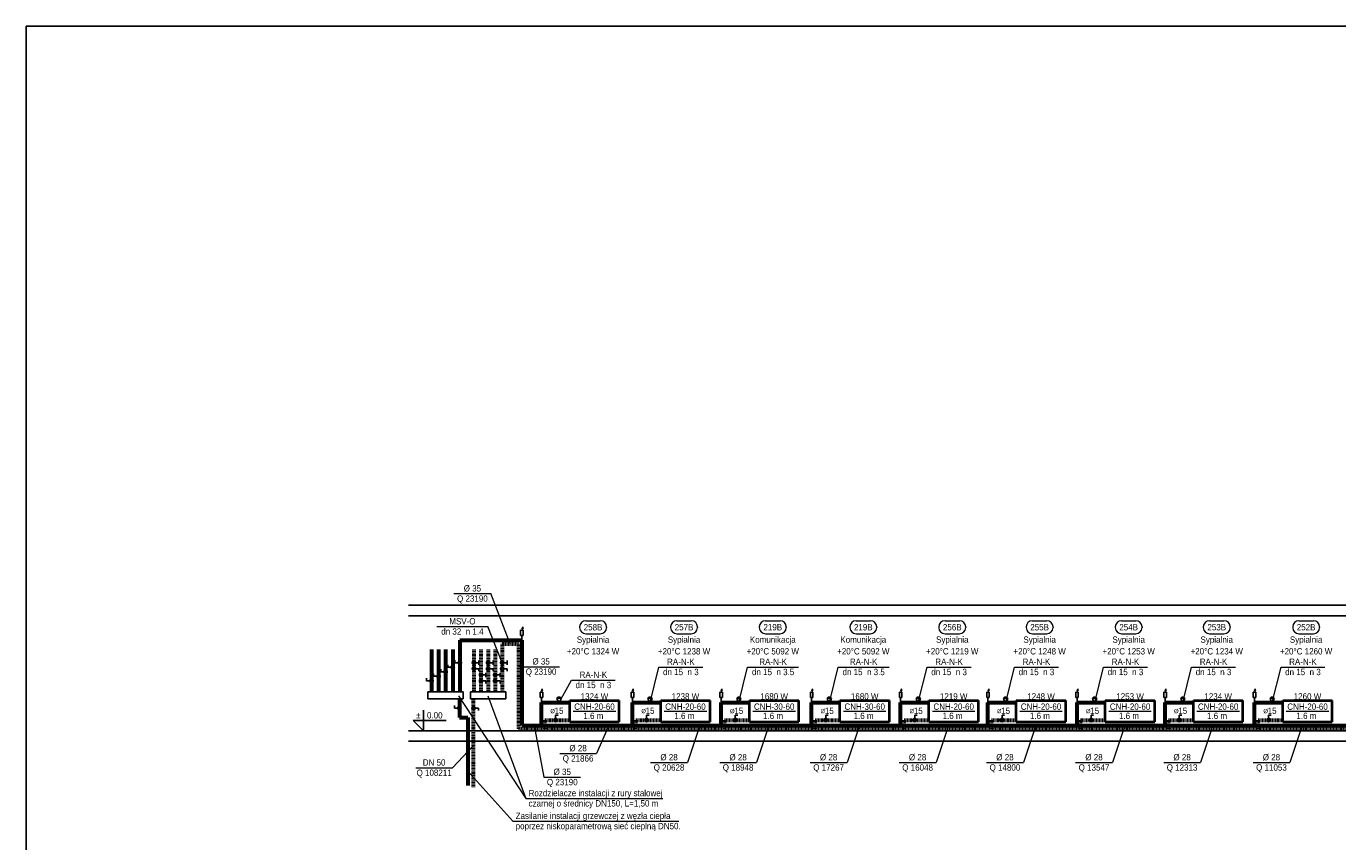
# Model space of a CAD drawing. Header units: millimetres. Extents: x -13172 to 86547, y 20 to 116183.
# Tile 14 of 52: x 13895 to 17603, y 48190 to 50496. Entities that reach past the tile are written whole.
import ezdxf
from ezdxf.enums import TextEntityAlignment as Align

# ---------------------------------------------------------------- set-up
doc = ezdxf.new("R2010")
doc.units = ezdxf.units.MM
doc.header["$LTSCALE"] = 0.7
doc.linetypes.add('CIEPLA', pattern=[5.7625, 3.175, -2.5875])
doc.layers.add('0000_NIEDRUK', color=3, linetype='Continuous', lineweight=25, plot=False)
for name, color, linetype, lineweight in [('____________co_rury_powrót', 5, 'CIEPLA', 60), ('____________co_rury_zasilanie', 1, 'Continuous', 60), ('ETYKIETY_ARMATURY', 7, 'Continuous', 18), ('ETYKIETY_GRZEJNIKOW', 7, 'Continuous', 18), ('ETYKIETY_POMIESZCZEN', 7, 'Continuous', 18), ('ETYKIETY_PRZEWODOW', 7, 'Continuous', 18), ('GRZEJNIKI', 1, 'Continuous', 40)]:
    doc.layers.add(name, color=color, linetype=linetype, lineweight=lineweight)
for name, color, linetype in [('ARMATURA', 7, 'Continuous'), ('RZEDNE', 7, 'Continuous'), ('STROPY', 7, 'Continuous')]:
    doc.layers.add(name, color=color, linetype=linetype)
doc.styles.add('arial', font='arial.ttf', dxfattribs={"width": 0.9})

msp = doc.modelspace()

# ---------------------------------------------------------------- linework, layer by layer
at = {"layer": '0000_NIEDRUK'}
msp.add_lwpolyline([(13895.384, 50496.156), (22729.504, 50496.156), (22729.504, 45688.685), (13895.384, 45688.685)], close=True, dxfattribs=at)
at = {"layer": '____________co_rury_powrót'}
for p, q in [((15161.091, 48733.428), (15161.091, 48614.174)), ((15181.091, 48733.428), (15181.091, 48614.174)), ((15201.091, 48733.428), (15201.091, 48614.174)), ((15221.091, 48733.428), (15221.091, 48614.174)), ((15241.091, 48749.711), (15286.903, 48749.711)), ((15241.091, 48749.711), (15241.091, 48614.174)), ((15286.903, 48749.711), (15286.903, 48509.174)), ((15160.139, 48344.174), (15160.139, 48594.174)), ((15286.903, 48509.174), (18162.745, 48509.174)), ((15361.91, 48534.174), (15431.91, 48534.174)), ((15361.91, 48509.174), (15361.91, 48534.174)), ((15619.15, 48534.174), (15689.15, 48534.174)), ((15619.15, 48509.174), (15619.15, 48534.174)), ((15869.987, 48534.174), (15939.987, 48534.174)), ((15869.987, 48509.174), (15869.987, 48534.174)), ((16125.947, 48534.174), (16195.947, 48534.174)), ((16125.947, 48509.174), (16125.947, 48534.174)), ((16377.516, 48534.174), (16447.516, 48534.174)), ((16377.516, 48509.174), (16377.516, 48534.174)), ((16624.464, 48534.174), (16694.464, 48534.174)), ((16624.464, 48509.174), (16624.464, 48534.174)), ((16876.216, 48534.174), (16946.216, 48534.174)), ((16876.216, 48509.174), (16876.216, 48534.174)), ((17125.223, 48534.174), (17195.223, 48534.174)), ((17125.223, 48509.174), (17125.223, 48534.174)), ((17377.89, 48534.174), (17447.89, 48534.174)), ((17377.89, 48509.174), (17377.89, 48534.174))]:
    msp.add_line(p, q, dxfattribs=at)
at = {"layer": '____________co_rury_zasilanie'}
for p, q in [((15041.091, 48733.428), (15041.091, 48614.174)), ((15061.091, 48733.428), (15061.091, 48614.174)), ((15081.091, 48733.428), (15081.091, 48614.174)), ((15101.091, 48733.428), (15101.091, 48614.174)), ((15121.091, 48759.711), (15296.903, 48759.711)), ((15121.091, 48759.711), (15121.091, 48614.174)), ((15296.903, 48759.711), (15296.903, 48519.174)), ((15119.971, 48594.174), (15119.971, 48541.902)), ((15351.91, 48519.174), (15351.91, 48584.174)), ((15351.91, 48584.174), (15431.91, 48584.174)), ((15609.15, 48519.174), (15609.15, 48584.174)), ((15609.15, 48584.174), (15689.15, 48584.174)), ((15859.987, 48519.174), (15859.987, 48584.174)), ((15859.987, 48584.174), (15939.987, 48584.174)), ((16115.947, 48519.174), (16115.947, 48584.174)), ((16115.947, 48584.174), (16195.947, 48584.174)), ((16367.516, 48519.174), (16367.516, 48584.174)), ((16367.516, 48584.174), (16447.516, 48584.174)), ((16614.464, 48519.174), (16614.464, 48584.174)), ((16614.464, 48584.174), (16694.464, 48584.174)), ((16866.216, 48519.174), (16866.216, 48584.174)), ((16866.216, 48584.174), (16946.216, 48584.174)), ((17115.223, 48519.174), (17115.223, 48584.174)), ((17115.223, 48584.174), (17195.223, 48584.174)), ((17367.89, 48519.174), (17367.89, 48584.174)), ((17367.89, 48584.174), (17447.89, 48584.174)), ((15119.971, 48541.902), (15143.985, 48541.902)), ((15143.985, 48541.902), (15143.985, 48349.174)), ((15296.903, 48519.174), (18152.745, 48519.174))]:
    msp.add_line(p, q, dxfattribs=at)
at = {"layer": 'ARMATURA', "lineweight": 18}
for p, q in [((15297.012, 48792.532), (15299.071, 48797.586)), ((15301.13, 48792.532), (15299.071, 48797.586)), ((15299.071, 48788.671), (15299.071, 48794.288)), ((15352.018, 48616.995), (15354.077, 48622.049)), ((15356.136, 48616.995), (15354.077, 48622.049)), ((15354.077, 48613.134), (15354.077, 48618.752)), ((15609.259, 48616.995), (15611.318, 48622.049)), ((15613.377, 48616.995), (15611.318, 48622.049)), ((15611.318, 48613.134), (15611.318, 48618.752)), ((15860.096, 48616.995), (15862.155, 48622.049)), ((15864.214, 48616.995), (15862.155, 48622.049)), ((15862.155, 48613.134), (15862.155, 48618.752)), ((16116.055, 48616.995), (16118.114, 48622.049)), ((16120.174, 48616.995), (16118.114, 48622.049)), ((16118.114, 48613.134), (16118.114, 48618.752)), ((16367.624, 48616.995), (16369.683, 48622.049)), ((16371.742, 48616.995), (16369.683, 48622.049)), ((16369.683, 48613.134), (16369.683, 48618.752)), ((16614.573, 48616.995), (16616.632, 48622.049)), ((16618.691, 48616.995), (16616.632, 48622.049)), ((16616.632, 48613.134), (16616.632, 48618.752)), ((16866.324, 48616.995), (16868.383, 48622.049)), ((16870.443, 48616.995), (16868.383, 48622.049)), ((16868.383, 48613.134), (16868.383, 48618.752)), ((17115.332, 48616.995), (17117.391, 48622.049)), ((17119.45, 48616.995), (17117.391, 48622.049)), ((17117.391, 48613.134), (17117.391, 48618.752)), ((17367.998, 48616.995), (17370.057, 48622.049)), ((17372.116, 48616.995), (17370.057, 48622.049)), ((17370.057, 48613.134), (17370.057, 48618.752))]:
    msp.add_line(p, q, dxfattribs=at)
at = {"layer": 'ARMATURA'}
for p, q in [((15293.251, 48788.671), (15300.556, 48788.671)), ((15293.251, 48773.385), (15293.251, 48788.671)), ((15300.556, 48773.385), (15293.251, 48773.385)), ((15296.903, 48759.711), (15296.903, 48773.385)), ((15300.556, 48773.385), (15300.556, 48788.671)), ((15087.091, 48690.515), (15087.091, 48683.515)), ((15107.091, 48703.264), (15107.091, 48696.264)), ((15107.091, 48696.264), (15114.091, 48696.264)), ((15175.091, 48696.264), (15168.091, 48696.264)), ((15175.091, 48702.264), (15175.091, 48690.264)), ((15215.091, 48696.264), (15208.091, 48696.264)), ((15215.091, 48702.264), (15215.091, 48690.264)), ((15255.091, 48696.264), (15248.091, 48696.264)), ((15255.091, 48702.264), (15255.091, 48690.264)), ((15027.091, 48652.269), (15027.091, 48645.269)), ((15047.091, 48665.018), (15047.091, 48658.018)), ((15047.091, 48658.018), (15054.091, 48658.018)), ((15067.091, 48677.766), (15067.091, 48670.766)), ((15067.091, 48670.766), (15074.091, 48670.766)), ((15087.091, 48683.515), (15094.091, 48683.515)), ((15175.091, 48679.167), (15168.091, 48679.167)), ((15175.091, 48672.167), (15175.091, 48679.167)), ((15195.091, 48661.848), (15188.091, 48661.848)), ((15195.091, 48667.848), (15195.091, 48655.848)), ((15215.091, 48679.167), (15208.091, 48679.167)), ((15215.091, 48672.167), (15215.091, 48679.167)), ((15235.091, 48661.848), (15228.091, 48661.848)), ((15235.091, 48667.848), (15235.091, 48655.848)), ((15255.091, 48679.167), (15248.091, 48679.167)), ((15255.091, 48672.167), (15255.091, 48679.167)), ((15027.091, 48645.269), (15034.091, 48645.269)), ((15031.091, 48614.174), (15131.091, 48614.174)), ((15031.091, 48614.174), (15031.091, 48594.174)), ((15131.091, 48614.174), (15131.091, 48594.174)), ((15151.091, 48614.174), (15251.091, 48614.174)), ((15151.091, 48614.174), (15151.091, 48594.174)), ((15195.091, 48644.751), (15188.091, 48644.751)), ((15195.091, 48637.751), (15195.091, 48644.751)), ((15235.091, 48644.751), (15228.091, 48644.751)), ((15235.091, 48637.751), (15235.091, 48644.751)), ((15251.091, 48614.174), (15251.091, 48594.174)), ((15348.258, 48613.134), (15355.562, 48613.134)), ((15348.258, 48597.848), (15348.258, 48613.134)), ((15355.562, 48597.848), (15355.562, 48613.134)), ((15605.498, 48613.134), (15612.803, 48613.134)), ((15605.498, 48597.848), (15605.498, 48613.134)), ((15612.803, 48597.848), (15612.803, 48613.134)), ((15856.335, 48613.134), (15863.639, 48613.134)), ((15856.335, 48597.848), (15856.335, 48613.134)), ((15863.639, 48597.848), (15863.639, 48613.134)), ((16112.295, 48613.134), (16119.599, 48613.134)), ((16112.295, 48597.848), (16112.295, 48613.134)), ((16119.599, 48597.848), (16119.599, 48613.134)), ((16363.863, 48613.134), (16371.168, 48613.134)), ((16363.863, 48597.848), (16363.863, 48613.134)), ((16371.168, 48597.848), (16371.168, 48613.134)), ((16610.812, 48613.134), (16618.117, 48613.134)), ((16610.812, 48597.848), (16610.812, 48613.134)), ((16618.117, 48597.848), (16618.117, 48613.134)), ((16862.564, 48613.134), (16869.868, 48613.134)), ((16862.564, 48597.848), (16862.564, 48613.134)), ((16869.868, 48597.848), (16869.868, 48613.134)), ((17111.571, 48613.134), (17118.875, 48613.134)), ((17111.571, 48597.848), (17111.571, 48613.134)), ((17118.875, 48597.848), (17118.875, 48613.134)), ((17364.237, 48613.134), (17371.542, 48613.134)), ((17364.237, 48597.848), (17364.237, 48613.134)), ((17371.542, 48597.848), (17371.542, 48613.134)), ((15031.091, 48594.174), (15131.091, 48594.174)), ((15105.971, 48575.038), (15105.971, 48568.038)), ((15151.091, 48594.174), (15251.091, 48594.174)), ((15355.562, 48597.848), (15348.258, 48597.848)), ((15351.91, 48584.174), (15351.91, 48597.848)), ((15398.91, 48599.174), (15395.91, 48596.174)), ((15395.91, 48596.174), (15407.91, 48596.174)), ((15395.91, 48596.174), (15398.91, 48586.174)), ((15404.91, 48599.174), (15398.91, 48599.174)), ((15407.91, 48596.174), (15404.91, 48599.174)), ((15407.91, 48596.174), (15404.91, 48586.174)), ((15612.803, 48597.848), (15605.498, 48597.848)), ((15609.15, 48584.174), (15609.15, 48597.848)), ((15656.15, 48599.174), (15653.15, 48596.174)), ((15653.15, 48596.174), (15665.15, 48596.174)), ((15653.15, 48596.174), (15656.15, 48586.174)), ((15662.15, 48599.174), (15656.15, 48599.174)), ((15665.15, 48596.174), (15662.15, 48599.174)), ((15665.15, 48596.174), (15662.15, 48586.174)), ((15863.639, 48597.848), (15856.335, 48597.848)), ((15859.987, 48584.174), (15859.987, 48597.848)), ((15906.987, 48599.174), (15903.987, 48596.174)), ((15903.987, 48596.174), (15915.987, 48596.174)), ((15903.987, 48596.174), (15906.987, 48586.174)), ((15912.987, 48599.174), (15906.987, 48599.174)), ((15915.987, 48596.174), (15912.987, 48599.174)), ((15915.987, 48596.174), (15912.987, 48586.174)), ((16119.599, 48597.848), (16112.295, 48597.848)), ((16115.947, 48584.174), (16115.947, 48597.848)), ((16162.947, 48599.174), (16159.947, 48596.174)), ((16159.947, 48596.174), (16171.947, 48596.174)), ((16159.947, 48596.174), (16162.947, 48586.174)), ((16168.947, 48599.174), (16162.947, 48599.174)), ((16171.947, 48596.174), (16168.947, 48599.174)), ((16171.947, 48596.174), (16168.947, 48586.174)), ((16371.168, 48597.848), (16363.863, 48597.848)), ((16367.516, 48584.174), (16367.516, 48597.848)), ((16414.516, 48599.174), (16411.516, 48596.174)), ((16411.516, 48596.174), (16423.516, 48596.174)), ((16411.516, 48596.174), (16414.516, 48586.174)), ((16420.516, 48599.174), (16414.516, 48599.174)), ((16423.516, 48596.174), (16420.516, 48599.174)), ((16423.516, 48596.174), (16420.516, 48586.174)), ((16618.117, 48597.848), (16610.812, 48597.848)), ((16614.464, 48584.174), (16614.464, 48597.848)), ((16661.464, 48599.174), (16658.464, 48596.174)), ((16658.464, 48596.174), (16670.464, 48596.174)), ((16658.464, 48596.174), (16661.464, 48586.174)), ((16667.464, 48599.174), (16661.464, 48599.174)), ((16670.464, 48596.174), (16667.464, 48599.174)), ((16670.464, 48596.174), (16667.464, 48586.174)), ((16869.868, 48597.848), (16862.564, 48597.848)), ((16866.216, 48584.174), (16866.216, 48597.848)), ((16913.216, 48599.174), (16910.216, 48596.174)), ((16910.216, 48596.174), (16922.216, 48596.174)), ((16910.216, 48596.174), (16913.216, 48586.174)), ((16919.216, 48599.174), (16913.216, 48599.174)), ((16922.216, 48596.174), (16919.216, 48599.174)), ((16922.216, 48596.174), (16919.216, 48586.174)), ((17118.875, 48597.848), (17111.571, 48597.848)), ((17115.223, 48584.174), (17115.223, 48597.848)), ((17162.223, 48599.174), (17159.223, 48596.174)), ((17159.223, 48596.174), (17171.223, 48596.174)), ((17159.223, 48596.174), (17162.223, 48586.174)), ((17168.223, 48599.174), (17162.223, 48599.174)), ((17171.223, 48596.174), (17168.223, 48599.174)), ((17171.223, 48596.174), (17168.223, 48586.174)), ((17371.542, 48597.848), (17364.237, 48597.848)), ((17367.89, 48584.174), (17367.89, 48597.848)), ((17414.89, 48599.174), (17411.89, 48596.174)), ((17411.89, 48596.174), (17423.89, 48596.174)), ((17411.89, 48596.174), (17414.89, 48586.174)), ((17420.89, 48599.174), (17414.89, 48599.174)), ((17423.89, 48596.174), (17420.89, 48599.174)), ((17423.89, 48596.174), (17420.89, 48586.174)), ((15105.971, 48568.038), (15112.971, 48568.038)), ((15174.139, 48568.038), (15167.139, 48568.038)), ((15174.139, 48561.038), (15174.139, 48568.038)), ((15398.91, 48548.174), (15391.91, 48548.174)), ((15391.91, 48548.174), (15391.91, 48541.174)), ((15656.15, 48548.174), (15649.15, 48548.174)), ((15649.15, 48548.174), (15649.15, 48541.174)), ((15906.987, 48548.174), (15899.987, 48548.174)), ((15899.987, 48548.174), (15899.987, 48541.174)), ((16162.947, 48548.174), (16155.947, 48548.174)), ((16155.947, 48548.174), (16155.947, 48541.174)), ((16414.516, 48548.174), (16407.516, 48548.174)), ((16407.516, 48548.174), (16407.516, 48541.174)), ((16661.464, 48548.174), (16654.464, 48548.174)), ((16654.464, 48548.174), (16654.464, 48541.174)), ((16913.216, 48548.174), (16906.216, 48548.174)), ((16906.216, 48548.174), (16906.216, 48541.174)), ((17162.223, 48548.174), (17155.223, 48548.174)), ((17155.223, 48548.174), (17155.223, 48541.174)), ((17414.89, 48548.174), (17407.89, 48548.174)), ((17407.89, 48548.174), (17407.89, 48541.174))]:
    msp.add_line(p, q, dxfattribs=at)
for points, const_width in [([(15101.091, 48680.015, 1), (15101.091, 48687.015, 1)], 7), ([(15121.091, 48692.764, 1), (15121.091, 48699.764, 1)], 7), ([(15161.091, 48699.764, 1), (15161.091, 48692.764, 1)], 7), ([(15161.091, 48682.667, 1), (15161.091, 48675.667, 1)], 7), ([(15201.091, 48699.764, 1), (15201.091, 48692.764, 1)], 7), ([(15201.091, 48682.667, 1), (15201.091, 48675.667, 1)], 7), ([(15241.091, 48699.764, 1), (15241.091, 48692.764, 1)], 7), ([(15241.091, 48682.667, 1), (15241.091, 48675.667, 1)], 7), ([(15041.091, 48641.769, 1), (15041.091, 48648.769, 1)], 7), ([(15061.091, 48654.518, 1), (15061.091, 48661.518, 1)], 7), ([(15081.091, 48667.266, 1), (15081.091, 48674.266, 1)], 7), ([(15181.091, 48665.348, 1), (15181.091, 48658.348, 1)], 7), ([(15181.091, 48648.251, 1), (15181.091, 48641.251, 1)], 7), ([(15221.091, 48665.348, 1), (15221.091, 48658.348, 1)], 7), ([(15221.091, 48648.251, 1), (15221.091, 48641.251, 1)], 7), ([(15119.971, 48564.538, 1), (15119.971, 48571.538, 1)], 7), ([(15160.139, 48571.538, 1), (15160.139, 48564.538, 1)], 7), ([(15398.91, 48584.174, 1), (15404.91, 48584.174, 1)], 6), ([(15656.15, 48584.174, 1), (15662.15, 48584.174, 1)], 6), ([(15906.987, 48584.174, 1), (15912.987, 48584.174, 1)], 6), ([(16162.947, 48584.174, 1), (16168.947, 48584.174, 1)], 6), ([(16414.516, 48584.174, 1), (16420.516, 48584.174, 1)], 6), ([(16661.464, 48584.174, 1), (16667.464, 48584.174, 1)], 6), ([(16913.216, 48584.174, 1), (16919.216, 48584.174, 1)], 6), ([(17162.223, 48584.174, 1), (17168.223, 48584.174, 1)], 6), ([(17414.89, 48584.174, 1), (17420.89, 48584.174, 1)], 6), ([(15388.41, 48534.174, 1), (15395.41, 48534.174, 1)], 7), ([(15645.65, 48534.174, 1), (15652.65, 48534.174, 1)], 7), ([(15896.487, 48534.174, 1), (15903.487, 48534.174, 1)], 7), ([(16152.447, 48534.174, 1), (16159.447, 48534.174, 1)], 7), ([(16404.016, 48534.174, 1), (16411.016, 48534.174, 1)], 7), ([(16650.964, 48534.174, 1), (16657.964, 48534.174, 1)], 7), ([(16902.716, 48534.174, 1), (16909.716, 48534.174, 1)], 7), ([(17151.723, 48534.174, 1), (17158.723, 48534.174, 1)], 7), ([(17404.39, 48534.174, 1), (17411.39, 48534.174, 1)], 7)]:
    msp.add_lwpolyline(points, format="xyb", close=True, dxfattribs=dict(at, const_width=const_width))
at = {"layer": 'ETYKIETY_ARMATURY'}
for p, q in [((15056.556, 48798.564), (15200.556, 48798.564)), ((15241.091, 48696.264), (15200.556, 48798.564)), ((15659.15, 48584.174), (15684.15, 48684.174)), ((15684.15, 48684.174), (15808.15, 48684.174)), ((15909.987, 48584.174), (15934.987, 48684.174)), ((15934.987, 48684.174), (16078.987, 48684.174)), ((16165.947, 48584.174), (16190.947, 48684.174)), ((16190.947, 48684.174), (16334.947, 48684.174)), ((16417.516, 48584.174), (16442.516, 48684.174)), ((16442.516, 48684.174), (16566.516, 48684.174)), ((16664.464, 48584.174), (16689.464, 48684.174)), ((16689.464, 48684.174), (16813.464, 48684.174)), ((16916.216, 48584.174), (16941.216, 48684.174)), ((16941.216, 48684.174), (17065.216, 48684.174)), ((17165.223, 48584.174), (17190.223, 48684.174)), ((17190.223, 48684.174), (17314.223, 48684.174)), ((17417.89, 48584.174), (17442.89, 48684.174)), ((17442.89, 48684.174), (17566.89, 48684.174)), ((15401.91, 48584.174), (15436.857, 48647.419)), ((15436.857, 48647.419), (15560.857, 48647.419))]:
    msp.add_line(p, q, dxfattribs=at)
at = {"layer": 'ETYKIETY_POMIESZCZEN'}
for p, q in [((15459.91, 48797.674), (15459.91, 48795.674)), ((15477.41, 48815.174), (15518.41, 48815.174)), ((15535.91, 48797.674), (15535.91, 48795.674)), ((15717.15, 48797.674), (15717.15, 48795.674)), ((15734.65, 48815.174), (15775.65, 48815.174)), ((15793.15, 48797.674), (15793.15, 48795.674)), ((15967.987, 48797.674), (15967.987, 48795.674)), ((15985.487, 48815.174), (16026.487, 48815.174)), ((16043.987, 48797.674), (16043.987, 48795.674)), ((16223.947, 48797.674), (16223.947, 48795.674)), ((16241.447, 48815.174), (16282.447, 48815.174)), ((16299.947, 48797.674), (16299.947, 48795.674)), ((16475.516, 48797.674), (16475.516, 48795.674)), ((16493.016, 48815.174), (16534.016, 48815.174)), ((16551.516, 48797.674), (16551.516, 48795.674)), ((16722.464, 48797.674), (16722.464, 48795.674)), ((16739.964, 48815.174), (16780.964, 48815.174)), ((16798.464, 48797.674), (16798.464, 48795.674)), ((16974.216, 48797.674), (16974.216, 48795.674)), ((16991.716, 48815.174), (17032.716, 48815.174)), ((17050.216, 48797.674), (17050.216, 48795.674)), ((17223.223, 48797.674), (17223.223, 48795.674)), ((17240.723, 48815.174), (17281.723, 48815.174)), ((17299.223, 48797.674), (17299.223, 48795.674)), ((17475.89, 48797.674), (17475.89, 48795.674)), ((17493.39, 48815.174), (17534.39, 48815.174)), ((17551.89, 48797.674), (17551.89, 48795.674)), ((15477.41, 48778.174), (15518.41, 48778.174)), ((15734.65, 48778.174), (15775.65, 48778.174)), ((15985.487, 48778.174), (16026.487, 48778.174)), ((16241.447, 48778.174), (16282.447, 48778.174)), ((16493.016, 48778.174), (16534.016, 48778.174)), ((16739.964, 48778.174), (16780.964, 48778.174)), ((16991.716, 48778.174), (17032.716, 48778.174)), ((17240.723, 48778.174), (17281.723, 48778.174)), ((17493.39, 48778.174), (17534.39, 48778.174))]:
    msp.add_line(p, q, dxfattribs=at)
for centre, start, end in [((15477.41, 48797.674), 90, 180), ((15518.41, 48797.674), 0, 90), ((15734.65, 48797.674), 90, 180), ((15775.65, 48797.674), 0, 90), ((15985.487, 48797.674), 90, 180), ((16026.487, 48797.674), 0, 90), ((16241.447, 48797.674), 90, 180), ((16282.447, 48797.674), 0, 90), ((16493.016, 48797.674), 90, 180), ((16534.016, 48797.674), 0, 90), ((16739.964, 48797.674), 90, 180), ((16780.964, 48797.674), 0, 90), ((16991.716, 48797.674), 90, 180), ((17032.716, 48797.674), 0, 90), ((17240.723, 48797.674), 90, 180), ((17281.723, 48797.674), 0, 90), ((17493.39, 48797.674), 90, 180), ((17534.39, 48797.674), 0, 90), ((15477.41, 48795.674), 180, 270), ((15518.41, 48795.674), 270, 0), ((15734.65, 48795.674), 180, 270), ((15775.65, 48795.674), 270, 0), ((15985.487, 48795.674), 180, 270), ((16026.487, 48795.674), 270, 0), ((16241.447, 48795.674), 180, 270), ((16282.447, 48795.674), 270, 0), ((16493.016, 48795.674), 180, 270), ((16534.016, 48795.674), 270, 0), ((16739.964, 48795.674), 180, 270), ((16780.964, 48795.674), 270, 0), ((16991.716, 48795.674), 180, 270), ((17032.716, 48795.674), 270, 0), ((17240.723, 48795.674), 180, 270), ((17281.723, 48795.674), 270, 0), ((17493.39, 48795.674), 180, 270), ((17534.39, 48795.674), 270, 0)]:
    msp.add_arc(centre, 17.5, start, end, dxfattribs=at)
at = {"layer": 'ETYKIETY_PRZEWODOW'}
for p, q in [((15104.768, 48891.672), (15208.768, 48891.672)), ((15263.997, 48749.711), (15208.768, 48891.672)), ((15286.903, 48685.126), (15403.048, 48685.126)), ((15117.113, 48602.879), (15307.637, 48312.869)), ((15200.59, 48602.879), (15307.637, 48312.869)), ((15331.796, 48519.174), (15358.867, 48372.881)), ((15542.531, 48519.174), (15507.531, 48439.789)), ((15799.771, 48519.174), (15764.771, 48414.174)), ((15994.987, 48519.174), (15959.987, 48414.174)), ((16250.947, 48519.174), (16215.947, 48414.174)), ((16502.516, 48519.174), (16467.516, 48414.174)), ((16749.464, 48519.174), (16714.464, 48414.174)), ((17001.216, 48519.174), (16966.216, 48414.174)), ((17250.223, 48519.174), (17215.223, 48414.174)), ((17502.89, 48519.174), (17467.89, 48414.174)), ((15160.139, 48462.063), (15100.639, 48399.289)), ((15403.531, 48439.789), (15507.531, 48439.789)), ((14996.639, 48399.289), (15100.639, 48399.289)), ((15143.985, 48389.879), (15271.045, 48248.649)), ((15660.771, 48414.174), (15764.771, 48414.174)), ((15855.987, 48414.174), (15959.987, 48414.174)), ((16111.947, 48414.174), (16215.947, 48414.174)), ((16363.516, 48414.174), (16467.516, 48414.174)), ((16610.464, 48414.174), (16714.464, 48414.174)), ((16862.216, 48414.174), (16966.216, 48414.174)), ((17111.223, 48414.174), (17215.223, 48414.174)), ((17363.89, 48414.174), (17467.89, 48414.174)), ((15358.867, 48372.881), (15462.867, 48372.881)), ((15307.637, 48312.869), (15695.163, 48312.869)), ((15271.045, 48248.649), (15740.852, 48248.649))]:
    msp.add_line(p, q, dxfattribs=at)
at = {"layer": 'GRZEJNIKI'}
for p, q in [((15431.91, 48589.174), (15571.91, 48589.174)), ((15431.91, 48529.174), (15431.91, 48589.174)), ((15431.91, 48589.174), (15571.91, 48589.174)), ((15431.91, 48529.174), (15431.91, 48589.174)), ((15571.91, 48529.174), (15571.91, 48589.174)), ((15571.91, 48529.174), (15571.91, 48589.174)), ((15689.15, 48589.174), (15829.15, 48589.174)), ((15689.15, 48529.174), (15689.15, 48589.174)), ((15689.15, 48589.174), (15829.15, 48589.174)), ((15689.15, 48529.174), (15689.15, 48589.174)), ((15829.15, 48529.174), (15829.15, 48589.174)), ((15829.15, 48529.174), (15829.15, 48589.174)), ((15939.987, 48589.174), (16079.987, 48589.174)), ((15939.987, 48529.174), (15939.987, 48589.174)), ((15939.987, 48589.174), (16079.987, 48589.174)), ((15939.987, 48529.174), (15939.987, 48589.174)), ((16079.987, 48529.174), (16079.987, 48589.174)), ((16079.987, 48529.174), (16079.987, 48589.174)), ((16195.947, 48589.174), (16335.947, 48589.174)), ((16195.947, 48529.174), (16195.947, 48589.174)), ((16195.947, 48589.174), (16335.947, 48589.174)), ((16195.947, 48529.174), (16195.947, 48589.174)), ((16335.947, 48529.174), (16335.947, 48589.174)), ((16335.947, 48529.174), (16335.947, 48589.174)), ((16447.516, 48589.174), (16587.516, 48589.174)), ((16447.516, 48529.174), (16447.516, 48589.174)), ((16447.516, 48589.174), (16587.516, 48589.174)), ((16447.516, 48529.174), (16447.516, 48589.174)), ((16587.516, 48529.174), (16587.516, 48589.174)), ((16587.516, 48529.174), (16587.516, 48589.174)), ((16694.464, 48589.174), (16834.464, 48589.174)), ((16694.464, 48529.174), (16694.464, 48589.174)), ((16694.464, 48589.174), (16834.464, 48589.174)), ((16694.464, 48529.174), (16694.464, 48589.174)), ((16834.464, 48529.174), (16834.464, 48589.174)), ((16834.464, 48529.174), (16834.464, 48589.174)), ((16946.216, 48589.174), (17086.216, 48589.174)), ((16946.216, 48529.174), (16946.216, 48589.174)), ((16946.216, 48589.174), (17086.216, 48589.174)), ((16946.216, 48529.174), (16946.216, 48589.174)), ((17086.216, 48529.174), (17086.216, 48589.174)), ((17086.216, 48529.174), (17086.216, 48589.174)), ((17195.223, 48589.174), (17335.223, 48589.174)), ((17195.223, 48529.174), (17195.223, 48589.174)), ((17195.223, 48589.174), (17335.223, 48589.174)), ((17195.223, 48529.174), (17195.223, 48589.174)), ((17335.223, 48529.174), (17335.223, 48589.174)), ((17335.223, 48529.174), (17335.223, 48589.174)), ((17447.89, 48589.174), (17587.89, 48589.174)), ((17447.89, 48529.174), (17447.89, 48589.174)), ((17447.89, 48589.174), (17587.89, 48589.174)), ((17447.89, 48529.174), (17447.89, 48589.174)), ((17587.89, 48529.174), (17587.89, 48589.174)), ((17587.89, 48529.174), (17587.89, 48589.174)), ((15431.91, 48529.174), (15571.91, 48529.174)), ((15431.91, 48529.174), (15571.91, 48529.174)), ((15689.15, 48529.174), (15829.15, 48529.174)), ((15689.15, 48529.174), (15829.15, 48529.174)), ((15939.987, 48529.174), (16079.987, 48529.174)), ((15939.987, 48529.174), (16079.987, 48529.174)), ((16195.947, 48529.174), (16335.947, 48529.174)), ((16195.947, 48529.174), (16335.947, 48529.174)), ((16447.516, 48529.174), (16587.516, 48529.174)), ((16447.516, 48529.174), (16587.516, 48529.174)), ((16694.464, 48529.174), (16834.464, 48529.174)), ((16694.464, 48529.174), (16834.464, 48529.174)), ((16946.216, 48529.174), (17086.216, 48529.174)), ((16946.216, 48529.174), (17086.216, 48529.174)), ((17195.223, 48529.174), (17335.223, 48529.174)), ((17195.223, 48529.174), (17335.223, 48529.174)), ((17447.89, 48529.174), (17587.89, 48529.174)), ((17447.89, 48529.174), (17587.89, 48529.174))]:
    msp.add_line(p, q, dxfattribs=at)
at = {"layer": 'GRZEJNIKI', "color": 7, "lineweight": 18}
for p, q in [((15441.91, 48559.174), (15561.91, 48559.174)), ((15699.15, 48559.174), (15819.15, 48559.174)), ((15949.987, 48559.174), (16069.987, 48559.174)), ((16205.947, 48559.174), (16325.947, 48559.174)), ((16457.516, 48559.174), (16577.516, 48559.174)), ((16704.464, 48559.174), (16824.464, 48559.174)), ((16956.216, 48559.174), (17076.216, 48559.174)), ((17205.223, 48559.174), (17325.223, 48559.174)), ((17457.89, 48559.174), (17577.89, 48559.174))]:
    msp.add_line(p, q, dxfattribs=at)
at = {"layer": 'RZEDNE'}
for p, q in [((15018.45, 48562.174), (15018.45, 48504.174)), ((15018.45, 48504.174), (14989.45, 48533.174)), ((14989.45, 48533.174), (15082.45, 48533.174))]:
    msp.add_line(p, q, dxfattribs=at)
at = {"layer": 'STROPY'}
for p, q in [((21739.254, 48859.174), (14975.975, 48859.174)), ((21739.254, 48829.174), (14975.975, 48829.174)), ((21739.254, 48504.174), (14975.975, 48504.174)), ((21739.254, 48474.174), (14975.975, 48474.174))]:
    msp.add_line(p, q, dxfattribs=at)

# ---------------------------------------------------------------- texts
at = {"layer": 'ETYKIETY_ARMATURY', "style": 'arial', "width": 0.9}
for s, p in [('MSV-O', (15128.556, 48813.564)), ('dn 32  n 1.4', (15128.556, 48784.564)), ('RA-N-K', (15746.15, 48699.174)), ('RA-N-K', (16006.987, 48699.174)), ('RA-N-K', (16262.947, 48699.174)), ('RA-N-K', (16504.516, 48699.174)), ('RA-N-K', (16751.464, 48699.174)), ('RA-N-K', (17003.216, 48699.174)), ('RA-N-K', (17252.223, 48699.174)), ('RA-N-K', (17504.89, 48699.174)), ('RA-N-K', (15498.857, 48662.419)), ('dn 15  n 3', (15746.15, 48670.174)), ('dn 15  n 3.5', (16006.987, 48670.174)), ('dn 15  n 3.5', (16262.947, 48670.174)), ('dn 15  n 3', (16504.516, 48670.174)), ('dn 15  n 3', (16751.464, 48670.174)), ('dn 15  n 3', (17003.216, 48670.174)), ('dn 15  n 3', (17252.223, 48670.174)), ('dn 15  n 3', (17504.89, 48670.174)), ('dn 15  n 3', (15498.857, 48633.419))]:
    msp.add_text(s, height=18, dxfattribs=at).set_placement(p, align=Align.MIDDLE_CENTER)
at = {"layer": 'ETYKIETY_GRZEJNIKOW', "style": 'arial', "width": 0.9}
for s, p in [('CNH-20-60', (15501.91, 48572.174)), ('1324 W', (15501.91, 48601.174)), ('CNH-20-60', (15759.15, 48572.174)), ('1238 W', (15759.15, 48601.174)), ('CNH-30-60', (16009.987, 48572.174)), ('1680 W', (16009.987, 48601.174)), ('CNH-30-60', (16265.947, 48572.174)), ('1680 W', (16265.947, 48601.174)), ('CNH-20-60', (16517.516, 48572.174)), ('1219 W', (16517.516, 48601.174)), ('CNH-20-60', (16764.464, 48572.174)), ('1248 W', (16764.464, 48601.174)), ('CNH-20-60', (17016.216, 48572.174)), ('1253 W', (17016.216, 48601.174)), ('CNH-20-60', (17265.223, 48572.174)), ('1234 W', (17265.223, 48601.174)), ('CNH-20-60', (17517.89, 48572.174)), ('1260 W', (17517.89, 48601.174)), ('1.6 m ', (15501.91, 48546.174)), ('1.6 m ', (15759.15, 48546.174)), ('1.6 m ', (16009.987, 48546.174)), ('1.6 m ', (16265.947, 48546.174)), ('1.6 m ', (16517.516, 48546.174)), ('1.6 m ', (16764.464, 48546.174)), ('1.6 m ', (17016.216, 48546.174)), ('1.6 m ', (17265.223, 48546.174)), ('1.6 m ', (17517.89, 48546.174))]:
    msp.add_text(s, height=18, dxfattribs=at).set_placement(p, align=Align.MIDDLE_CENTER)
at = {"layer": 'ETYKIETY_POMIESZCZEN', "style": 'arial', "width": 0.9}
for s, p in [('258B', (15497.91, 48796.674)), ('257B', (15755.15, 48796.674)), ('219B', (16005.987, 48796.674)), ('219B', (16261.947, 48796.674)), ('256B', (16513.516, 48796.674)), ('255B', (16760.464, 48796.674)), ('254B', (17012.216, 48796.674)), ('253B', (17261.223, 48796.674)), ('252B', (17513.89, 48796.674)), ('Sypialnia', (15497.91, 48761.674)), ('Sypialnia', (15755.15, 48761.674)), ('Komunikacja', (16005.987, 48761.674)), ('Komunikacja', (16261.947, 48761.674)), ('Sypialnia', (16513.516, 48761.674)), ('Sypialnia', (16760.464, 48761.674)), ('Sypialnia', (17012.216, 48761.674)), ('Sypialnia', (17261.223, 48761.674)), ('Sypialnia', (17513.89, 48761.674)), ('+20°C 1324 W', (15497.91, 48728.674)), ('+20°C 1238 W', (15755.15, 48728.674)), ('+20°C 5092 W', (16005.987, 48728.674)), ('+20°C 5092 W', (16261.947, 48728.674)), ('+20°C 1219 W', (16513.516, 48728.674)), ('+20°C 1248 W', (16760.464, 48728.674)), ('+20°C 1253 W', (17012.216, 48728.674)), ('+20°C 1234 W', (17261.223, 48728.674)), ('+20°C 1260 W', (17513.89, 48728.674))]:
    msp.add_text(s, height=18, dxfattribs=at).set_placement(p, align=Align.MIDDLE_CENTER)
at = {"layer": 'ETYKIETY_PRZEWODOW', "style": 'arial', "width": 0.9}
for s, height, p in [('%%c 35', 18, (15156.768, 48906.672)), ('Q 23190', 18, (15156.768, 48877.672)), ('%%c 35', 18, (15351.048, 48700.126)), ('Q 23190', 18, (15351.048, 48671.126)), ('%%c', 12, (15383.59, 48559.666)), ('15', 18, (15401.771, 48560.559)), ('%%c', 12, (15640.831, 48559.666)), ('15', 18, (15659.011, 48560.559)), ('%%c', 12, (15891.668, 48559.666)), ('15', 18, (15909.848, 48560.559)), ('%%c', 12, (16147.628, 48559.666)), ('15', 18, (16165.808, 48560.559)), ('%%c', 12, (16399.196, 48559.666)), ('15', 18, (16417.376, 48560.559)), ('%%c', 12, (16646.145, 48559.666)), ('15', 18, (16664.325, 48560.559)), ('%%c', 12, (16897.897, 48559.666)), ('15', 18, (16916.077, 48560.559)), ('%%c', 12, (17146.904, 48559.666)), ('15', 18, (17165.084, 48560.559)), ('%%c', 12, (17399.57, 48559.666)), ('15', 18, (17417.75, 48560.559)), ('%%c 28', 18, (15455.531, 48454.789)), ('Q 21866', 18, (15455.531, 48425.789)), ('%%c 28', 18, (15712.771, 48429.174)), ('%%c 28', 18, (15907.987, 48429.174)), ('%%c 28', 18, (16163.947, 48429.174)), ('%%c 28', 18, (16415.516, 48429.174)), ('%%c 28', 18, (16662.464, 48429.174)), ('%%c 28', 18, (16914.216, 48429.174)), ('%%c 28', 18, (17163.223, 48429.174)), ('%%c 28', 18, (17415.89, 48429.174)), ('Q 108211', 18, (15048.639, 48385.289)), ('DN 50', 18, (15048.639, 48414.289)), ('%%c 35', 18, (15410.867, 48387.881)), ('Q 20628', 18, (15712.771, 48400.174)), ('Q 18948', 18, (15907.987, 48400.174)), ('Q 17267', 18, (16163.947, 48400.174)), ('Q 16048', 18, (16415.516, 48400.174)), ('Q 14800', 18, (16662.464, 48400.174)), ('Q 13547', 18, (16914.216, 48400.174)), ('Q 12313', 18, (17163.223, 48400.174)), ('Q 11053', 18, (17415.89, 48400.174)), ('Q 23190', 18, (15410.867, 48358.881))]:
    msp.add_text(s, height=height, dxfattribs=at).set_placement(p, align=Align.MIDDLE_CENTER)
for s, p in [('Rozdzielacze instalacji z rury stalowej', (15315.726, 48318.721)), ('czarnej o średnicy DN150, L=1,50 m ', (15315.726, 48289.721)), ('Zasilanie instalacji grzewczej z węzła ciepła', (15279.133, 48254.501)), ('poprzez niskoparametrową sieć cieplną DN50.', (15279.133, 48225.501))]:
    msp.add_text(s, height=18, dxfattribs=at).set_placement(p)
at = {"layer": 'RZEDNE', "lineweight": 20, "style": 'arial', "width": 0.9}
for s, p in [('%%P', (15003.95, 48547.674)), ('0.00', (15050.45, 48547.674))]:
    msp.add_text(s, height=18, dxfattribs=at).set_placement(p, align=Align.MIDDLE_CENTER)

doc.saveas('drawing.dxf')
